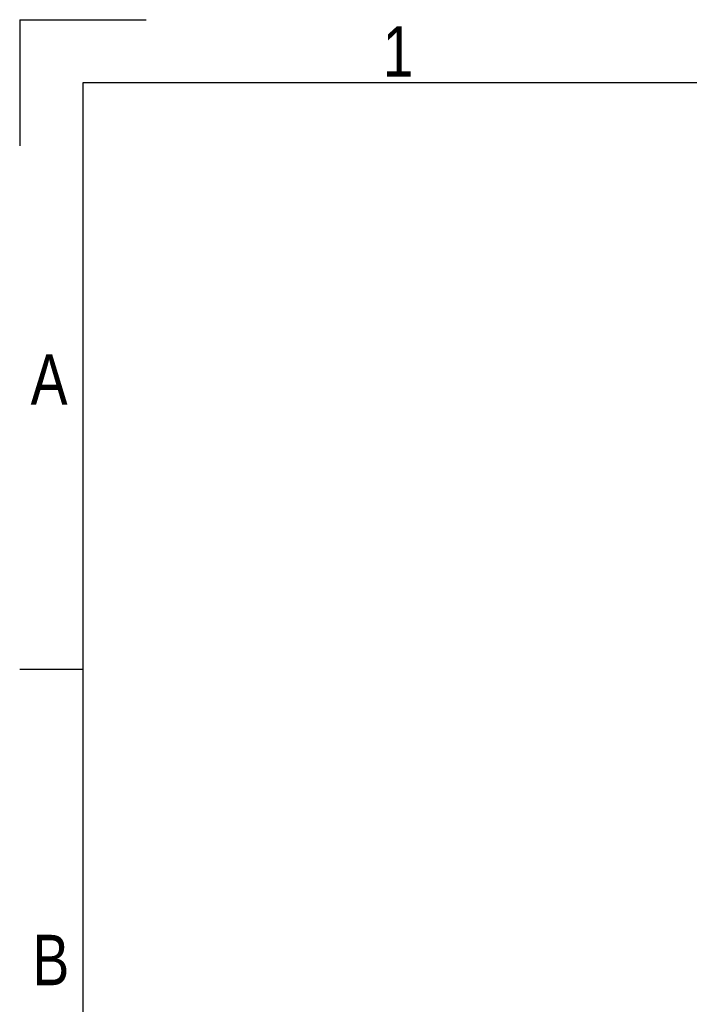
# Model space of a CAD drawing. Header units: millimetres. Extents: x 0 to 420, y 0 to 297.
# Tile 14 of 68: x 0 to 55, y 216 to 297. Entities that reach past the tile are written whole.
import ezdxf

# ---------------------------------------------------------------- set-up
doc = ezdxf.new("R2010")
doc.units = ezdxf.units.MM
doc.layers.add('CARTIGLIO', color=140, linetype='Continuous')
doc.styles.add('SLDTEXTSTYLE2', font='TXT', dxfattribs={"width": 0.821468})

msp = doc.modelspace()

# ---------------------------------------------------------------- linework, layer by layer
at = {"layer": 'CARTIGLIO', "linetype": 'Continuous'}
for p, q in [((0.0059, 296.9968), (0.0059, 286.6484)), ((0.0059, 296.9968), (10.3543, 296.9968)), ((414.8274, 291.8226), (5.1801, 291.8226)), ((5.1801, 291.8226), (5.1801, 5.171)), ((5.1801, 243.7024), (0.0059, 243.7024))]:
    msp.add_line(p, q, dxfattribs=at)

# ---------------------------------------------------------------- texts
at = {"layer": 'CARTIGLIO', "char_height": 4.1394, "attachment_point": 2, "style": 'SLDTEXTSTYLE2'}
for s, insert in [('1', (31.0075, 296.4629)), ('A', (2.4139, 269.5569)), ('B', (2.5598, 221.9541))]:
    msp.add_mtext(s, dxfattribs=dict(at, insert=insert))

doc.saveas('drawing.dxf')
